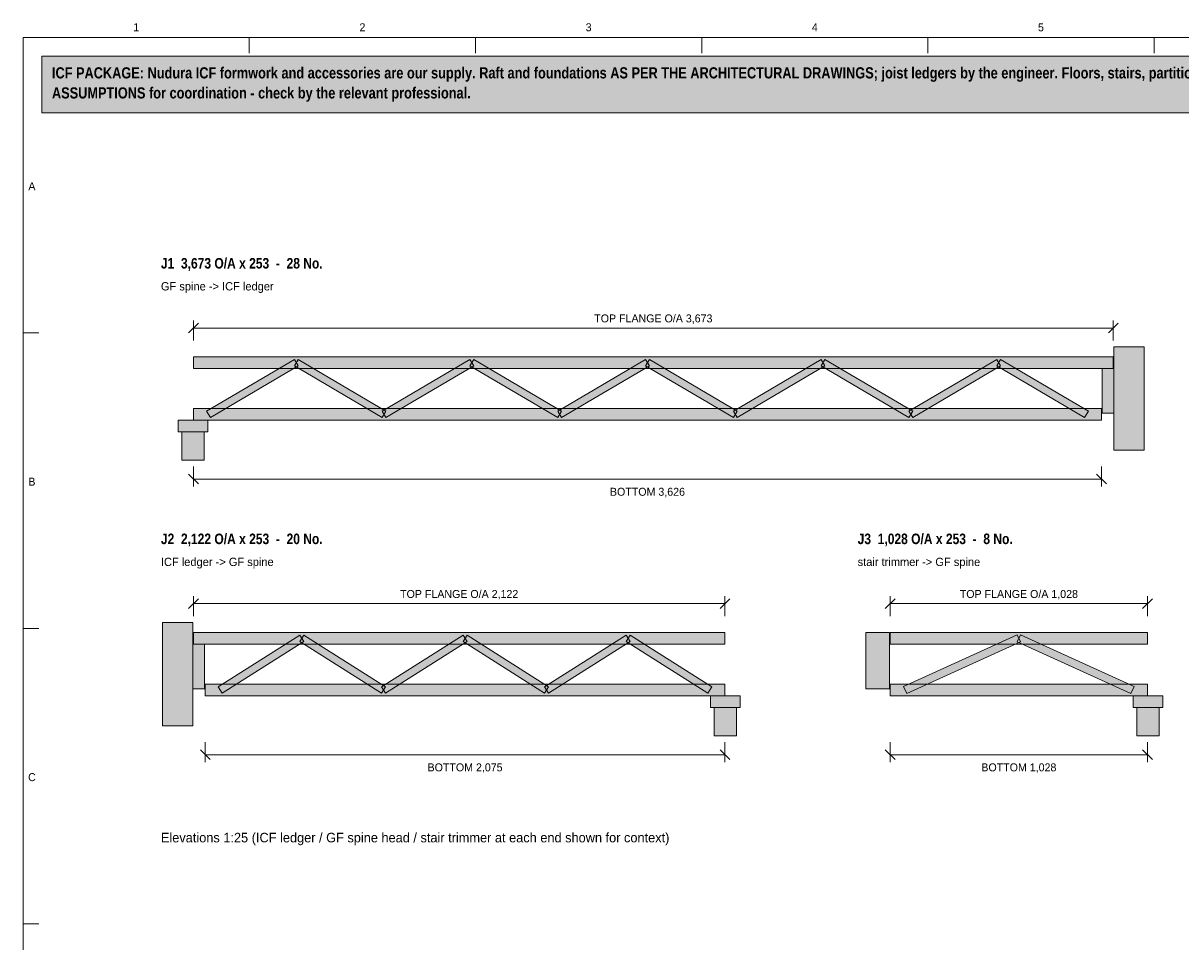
# Model space of a CAD drawing. Header units: millimetres. Extents: x 17 to 413, y 4 to 292.
# Tile 2 of 3: x 20 to 205, y 146 to 292. Entities that reach past the tile are written whole.
import ezdxf
from ezdxf.enums import TextEntityAlignment as Align

# ---------------------------------------------------------------- set-up
doc = ezdxf.new("R2010")
doc.units = ezdxf.units.MM
for name, color, linetype in [('FILL-LIGHT', 7, 'Continuous'), ('FILL-MASONRY_FILL', 7, 'Continuous'), ('FILL-TIMBER', 7, 'Continuous'), ('FILL-WHITE', 7, 'Continuous'), ('LINE-C_595966', 7, 'Continuous'), ('LINE-C_6B451A', 7, 'Continuous'), ('LINE-C_735940', 7, 'Continuous'), ('LINE-C_B27326', 7, 'Continuous'), ('LINE-GREY', 7, 'Continuous'), ('LINE-INK', 7, 'Continuous'), ('LINE-RED', 7, 'Continuous'), ('TEXT-INK', 7, 'Continuous'), ('TEXT-STEEL_GREY', 7, 'Continuous'), ('TEXT-TLS_BLUE', 7, 'Continuous')]:
    doc.layers.add(name, color=color, linetype=linetype)
doc.styles.add('OpenSansCondensed-Bold', font='OpenSansCondensed-Bold.ttf')

msp = doc.modelspace()

# ---------------------------------------------------------------- hatches: boundary and pattern name
at = {"layer": 'FILL-LIGHT', "true_color": 0xdedee0}
h = msp.add_hatch(color=254, dxfattribs=at)
h.dxf.hatch_style = 1
h.paths.add_polyline_path([(199.02, 224.1), (199.02, 240.62), (194.22, 240.62), (194.22, 224.1)])
at = {"layer": 'FILL-LIGHT', "true_color": 0xccd1db}
h = msp.add_hatch(color=254, dxfattribs=at)
h.dxf.hatch_style = 1
h.paths.add_polyline_path([(49.9, 229.32), (49.3, 230.36), (63.32, 238.6), (63.93, 237.56)])
h = msp.add_hatch(color=254, dxfattribs=at)
h.dxf.hatch_style = 1
h.paths.add_polyline_path([(77.34, 229.32), (63.32, 237.56), (63.93, 238.6), (77.95, 230.36)])
h = msp.add_hatch(color=254, dxfattribs=at)
h.dxf.hatch_style = 1
h.paths.add_polyline_path([(77.95, 229.32), (77.34, 230.36), (91.36, 238.6), (91.97, 237.56)])
h = msp.add_hatch(color=254, dxfattribs=at)
h.dxf.hatch_style = 1
h.paths.add_polyline_path([(105.39, 229.32), (91.36, 237.56), (91.97, 238.6), (105.99, 230.36)])
h = msp.add_hatch(color=254, dxfattribs=at)
h.dxf.hatch_style = 1
h.paths.add_polyline_path([(105.99, 229.32), (105.39, 230.36), (119.41, 238.6), (120.02, 237.56)])
h = msp.add_hatch(color=254, dxfattribs=at)
h.dxf.hatch_style = 1
h.paths.add_polyline_path([(133.43, 229.32), (119.41, 237.56), (120.02, 238.6), (134.04, 230.36)])
h = msp.add_hatch(color=254, dxfattribs=at)
h.dxf.hatch_style = 1
h.paths.add_polyline_path([(134.04, 229.32), (133.43, 230.36), (147.45, 238.6), (148.06, 237.56)])
h = msp.add_hatch(color=254, dxfattribs=at)
h.dxf.hatch_style = 1
h.paths.add_polyline_path([(161.48, 229.32), (147.45, 237.56), (148.06, 238.6), (162.08, 230.36)])
h = msp.add_hatch(color=254, dxfattribs=at)
h.dxf.hatch_style = 1
h.paths.add_polyline_path([(162.08, 229.32), (161.48, 230.36), (175.5, 238.6), (176.11, 237.56)])
h = msp.add_hatch(color=254, dxfattribs=at)
h.dxf.hatch_style = 1
h.paths.add_polyline_path([(189.52, 229.32), (175.5, 237.56), (176.11, 238.6), (190.13, 230.36)])
at = {"layer": 'FILL-LIGHT', "true_color": 0xdedee0}
h = msp.add_hatch(color=254, dxfattribs=at)
h.dxf.hatch_style = 1
h.paths.add_polyline_path([(47.08, 180.1), (47.08, 196.62), (42.28, 196.62), (42.28, 180.1)])
at = {"layer": 'FILL-LIGHT', "true_color": 0xccd1db}
h = msp.add_hatch(color=254, dxfattribs=at)
h.dxf.hatch_style = 1
h.paths.add_polyline_path([(51.8, 185.33), (51.16, 186.35), (64.19, 194.59), (64.83, 193.57)])
h = msp.add_hatch(color=254, dxfattribs=at)
h.dxf.hatch_style = 1
h.paths.add_polyline_path([(77.22, 185.33), (64.19, 193.57), (64.83, 194.59), (77.86, 186.35)])
h = msp.add_hatch(color=254, dxfattribs=at)
h.dxf.hatch_style = 1
h.paths.add_polyline_path([(77.86, 185.33), (77.22, 186.35), (90.26, 194.59), (90.9, 193.57)])
h = msp.add_hatch(color=254, dxfattribs=at)
h.dxf.hatch_style = 1
h.paths.add_polyline_path([(103.29, 185.33), (90.26, 193.57), (90.9, 194.59), (103.93, 186.35)])
h = msp.add_hatch(color=254, dxfattribs=at)
h.dxf.hatch_style = 1
h.paths.add_polyline_path([(103.93, 185.33), (103.29, 186.35), (116.32, 194.59), (116.96, 193.57)])
h = msp.add_hatch(color=254, dxfattribs=at)
h.dxf.hatch_style = 1
h.paths.add_polyline_path([(129.36, 185.33), (116.32, 193.57), (116.96, 194.59), (130, 186.35)])
h = msp.add_hatch(color=254, dxfattribs=at)
h.dxf.hatch_style = 1
h.paths.add_polyline_path([(161.12, 185.29), (160.63, 186.39), (178.78, 194.63), (179.28, 193.53)])
h = msp.add_hatch(color=254, dxfattribs=at)
h.dxf.hatch_style = 1
h.paths.add_polyline_path([(196.93, 185.29), (178.78, 193.53), (179.28, 194.63), (197.42, 186.39)])
at = {"layer": 'FILL-MASONRY_FILL', "true_color": 0xf7f0e0}
h = msp.add_hatch(color=7, dxfattribs=at)
h.dxf.hatch_style = 1
h.paths.add_polyline_path([(48.9, 222.5), (48.9, 227.02), (45.34, 227.02), (45.34, 222.5)])
h = msp.add_hatch(color=7, dxfattribs=at)
h.dxf.hatch_style = 1
h.paths.add_polyline_path([(133.94, 178.5), (133.94, 183.02), (130.38, 183.02), (130.38, 178.5)])
h = msp.add_hatch(color=7, dxfattribs=at)
h.dxf.hatch_style = 1
h.paths.add_polyline_path([(201.44, 178.5), (201.44, 183.02), (197.88, 183.02), (197.88, 178.5)])
at = {"layer": 'FILL-TIMBER', "true_color": 0xeddbb8}
h = msp.add_hatch(color=254, dxfattribs=at)
h.dxf.hatch_style = 1
h.paths.add_polyline_path([(47.2, 237.14), (47.2, 239.02), (194.1, 239.02), (194.1, 237.14)])
at = {"layer": 'FILL-TIMBER', "true_color": 0xedcc99}
h = msp.add_hatch(color=31, dxfattribs=at)
h.dxf.hatch_style = 1
h.paths.add_polyline_path([(194.22, 230.02), (194.22, 237.14), (192.34, 237.14), (192.34, 230.02)])
at = {"layer": 'FILL-TIMBER', "true_color": 0xeddbb8}
h = msp.add_hatch(color=254, dxfattribs=at)
h.dxf.hatch_style = 1
h.paths.add_polyline_path([(47.2, 228.9), (47.2, 230.78), (192.22, 230.78), (192.22, 228.9)])
at = {"layer": 'FILL-TIMBER', "true_color": 0xe6dbcc}
h = msp.add_hatch(color=254, dxfattribs=at)
h.dxf.hatch_style = 1
h.paths.add_polyline_path([(49.5, 227.02), (49.5, 228.9), (44.74, 228.9), (44.74, 227.02)])
at = {"layer": 'FILL-TIMBER', "true_color": 0xeddbb8}
h = msp.add_hatch(color=254, dxfattribs=at)
h.dxf.hatch_style = 1
h.paths.add_polyline_path([(47.2, 193.14), (47.2, 195.02), (132.08, 195.02), (132.08, 193.14)])
at = {"layer": 'FILL-TIMBER', "true_color": 0xedcc99}
h = msp.add_hatch(color=31, dxfattribs=at)
h.dxf.hatch_style = 1
h.paths.add_polyline_path([(158.36, 186.02), (158.36, 195.02), (154.6, 195.02), (154.6, 186.02)])
at = {"layer": 'FILL-TIMBER', "true_color": 0xeddbb8}
h = msp.add_hatch(color=254, dxfattribs=at)
h.dxf.hatch_style = 1
h.paths.add_polyline_path([(158.48, 193.14), (158.48, 195.02), (199.58, 195.02), (199.58, 193.14)])
at = {"layer": 'FILL-TIMBER', "true_color": 0xedcc99}
h = msp.add_hatch(color=31, dxfattribs=at)
h.dxf.hatch_style = 1
h.paths.add_polyline_path([(48.96, 186.02), (48.96, 193.14), (47.08, 193.14), (47.08, 186.02)])
at = {"layer": 'FILL-TIMBER', "true_color": 0xeddbb8}
h = msp.add_hatch(color=254, dxfattribs=at)
h.dxf.hatch_style = 1
h.paths.add_polyline_path([(49.08, 184.9), (49.08, 186.78), (132.08, 186.78), (132.08, 184.9)])
h = msp.add_hatch(color=254, dxfattribs=at)
h.dxf.hatch_style = 1
h.paths.add_polyline_path([(158.48, 184.9), (158.48, 186.78), (199.58, 186.78), (199.58, 184.9)])
at = {"layer": 'FILL-TIMBER', "true_color": 0xe6dbcc}
h = msp.add_hatch(color=254, dxfattribs=at)
h.dxf.hatch_style = 1
h.paths.add_polyline_path([(134.54, 183.02), (134.54, 184.9), (129.78, 184.9), (129.78, 183.02)])
h = msp.add_hatch(color=254, dxfattribs=at)
h.dxf.hatch_style = 1
h.paths.add_polyline_path([(202.04, 183.02), (202.04, 184.9), (197.28, 184.9), (197.28, 183.02)])
at = {"layer": 'FILL-WHITE', "true_color": 0xfff5f0}
h = msp.add_hatch(color=7, dxfattribs=at)
h.dxf.hatch_style = 1
h.paths.add_polyline_path([(23, 278), (307, 278), (307, 287), (23, 287)])

# ---------------------------------------------------------------- linework, layer by layer
at = {"layer": 'LINE-C_595966', "lineweight": 5}
for points in [[(49.9, 229.32), (49.3, 230.36), (63.32, 238.6), (63.93, 237.56)], [(77.34, 229.32), (63.32, 237.56), (63.93, 238.6), (77.95, 230.36)], [(77.95, 229.32), (77.34, 230.36), (91.36, 238.6), (91.97, 237.56)], [(105.39, 229.32), (91.36, 237.56), (91.97, 238.6), (105.99, 230.36)], [(105.99, 229.32), (105.39, 230.36), (119.41, 238.6), (120.02, 237.56)], [(133.43, 229.32), (119.41, 237.56), (120.02, 238.6), (134.04, 230.36)], [(134.04, 229.32), (133.43, 230.36), (147.45, 238.6), (148.06, 237.56)], [(161.48, 229.32), (147.45, 237.56), (148.06, 238.6), (162.08, 230.36)], [(162.08, 229.32), (161.48, 230.36), (175.5, 238.6), (176.11, 237.56)], [(189.52, 229.32), (175.5, 237.56), (176.11, 238.6), (190.13, 230.36)], [(51.8, 185.33), (51.16, 186.35), (64.19, 194.59), (64.83, 193.57)], [(77.22, 185.33), (64.19, 193.57), (64.83, 194.59), (77.86, 186.35)], [(77.86, 185.33), (77.22, 186.35), (90.26, 194.59), (90.9, 193.57)], [(103.29, 185.33), (90.26, 193.57), (90.9, 194.59), (103.93, 186.35)], [(103.93, 185.33), (103.29, 186.35), (116.32, 194.59), (116.96, 193.57)], [(129.36, 185.33), (116.32, 193.57), (116.96, 194.59), (130, 186.35)], [(161.12, 185.29), (160.63, 186.39), (178.78, 194.63), (179.28, 193.53)], [(196.93, 185.29), (178.78, 193.53), (179.28, 194.63), (197.42, 186.39)]]:
    msp.add_lwpolyline(points, close=True, dxfattribs=at)
at = {"layer": 'LINE-C_6B451A', "lineweight": 5}
for points in [[(47.2, 237.14), (47.2, 239.02), (194.1, 239.02), (194.1, 237.14)], [(47.2, 228.9), (47.2, 230.78), (192.22, 230.78), (192.22, 228.9)], [(47.2, 193.14), (47.2, 195.02), (132.08, 195.02), (132.08, 193.14)], [(158.48, 193.14), (158.48, 195.02), (199.58, 195.02), (199.58, 193.14)], [(49.08, 184.9), (49.08, 186.78), (132.08, 186.78), (132.08, 184.9)], [(158.48, 184.9), (158.48, 186.78), (199.58, 186.78), (199.58, 184.9)]]:
    msp.add_lwpolyline(points, close=True, dxfattribs=at)
at = {"layer": 'LINE-C_735940', "lineweight": 5}
for points in [[(49.5, 227.02), (49.5, 228.9), (44.74, 228.9), (44.74, 227.02)], [(48.9, 222.5), (48.9, 227.02), (45.34, 227.02), (45.34, 222.5)], [(134.54, 183.02), (134.54, 184.9), (129.78, 184.9), (129.78, 183.02)], [(202.04, 183.02), (202.04, 184.9), (197.28, 184.9), (197.28, 183.02)], [(133.94, 178.5), (133.94, 183.02), (130.38, 183.02), (130.38, 178.5)], [(201.44, 178.5), (201.44, 183.02), (197.88, 183.02), (197.88, 178.5)]]:
    msp.add_lwpolyline(points, close=True, dxfattribs=at)
at = {"layer": 'LINE-C_B27326', "lineweight": 5}
for points in [[(194.22, 230.02), (194.22, 237.14), (192.34, 237.14), (192.34, 230.02)], [(158.36, 186.02), (158.36, 195.02), (154.6, 195.02), (154.6, 186.02)], [(48.96, 186.02), (48.96, 193.14), (47.08, 193.14), (47.08, 186.02)]]:
    msp.add_lwpolyline(points, close=True, dxfattribs=at)
at = {"layer": 'LINE-GREY', "lineweight": 5}
for points in [[(199.02, 224.1), (199.02, 240.62), (194.22, 240.62), (194.22, 224.1)], [(47.08, 180.1), (47.08, 196.62), (42.28, 196.62), (42.28, 180.1)]]:
    msp.add_lwpolyline(points, close=True, dxfattribs=at)
at = {"layer": 'LINE-INK', "lineweight": 5}
for p, q in [((56.12, 290), (56.12, 287.5)), ((92.25, 290), (92.25, 287.5)), ((128.38, 290), (128.38, 287.5)), ((164.5, 290), (164.5, 287.5)), ((200.62, 290), (200.62, 287.5)), ((46.42, 242.84), (47.98, 244.4)), ((47.2, 241.62), (47.2, 244.82)), ((193.33, 242.84), (194.88, 244.4)), ((194.1, 241.62), (194.1, 244.82)), ((20, 242.83), (22.5, 242.83)), ((47.2, 243.62), (194.1, 243.62)), ((46.42, 220.28), (47.98, 218.72)), ((47.2, 221.5), (47.2, 218.3)), ((191.45, 220.28), (193, 218.72)), ((192.22, 221.5), (192.22, 218.3)), ((47.2, 219.5), (192.22, 219.5)), ((46.42, 198.84), (47.98, 200.4)), ((47.2, 197.62), (47.2, 200.82)), ((131.3, 198.84), (132.85, 200.4)), ((132.08, 197.62), (132.08, 200.82)), ((157.7, 198.84), (159.25, 200.4)), ((158.48, 197.62), (158.48, 200.82)), ((198.8, 198.84), (200.35, 200.4)), ((199.58, 197.62), (199.58, 200.82)), ((47.2, 199.62), (132.08, 199.62)), ((158.48, 199.62), (199.58, 199.62)), ((20, 195.67), (22.5, 195.67)), ((48.3, 176.28), (49.86, 174.72)), ((49.08, 177.5), (49.08, 174.3)), ((131.3, 176.28), (132.85, 174.72)), ((132.08, 177.5), (132.08, 174.3)), ((157.7, 176.28), (159.25, 174.72)), ((158.48, 177.5), (158.48, 174.3)), ((198.8, 176.28), (200.35, 174.72)), ((199.58, 177.5), (199.58, 174.3)), ((49.08, 175.5), (132.08, 175.5)), ((158.48, 175.5), (199.58, 175.5)), ((20, 148.5), (22.5, 148.5))]:
    msp.add_line(p, q, dxfattribs=at)
msp.add_lwpolyline([(20, 7), (413, 7), (413, 290), (20, 290)], close=True, dxfattribs=at)
at = {"layer": 'LINE-RED', "lineweight": 5}
msp.add_lwpolyline([(23, 278), (307, 278), (307, 287), (23, 287)], close=True, dxfattribs=at)

# ---------------------------------------------------------------- texts
at = {"layer": 'TEXT-INK', "style": 'OpenSansCondensed-Bold'}
for s, p in [('ICF PACKAGE: Nudura ICF formwork and accessories are our supply. Raft and foundations AS PER THE ARCHITECTURAL DRAWINGS; joist ledgers by the engineer. Floors, stairs, partitions, roof and joinery are drawn as DESIGN', (24.6, 283.47)), ('ASSUMPTIONS for coordination - check by the relevant professional.', (24.6, 280.27))]:
    msp.add_text(s, height=1.778, dxfattribs=at).set_placement(p)
at = {"layer": 'TEXT-INK'}
for s, p in [('TOP FLANGE O/A 3,673', (120.65, 244.52)), ('BOTTOM 3,626', (119.71, 216.84)), ('TOP FLANGE O/A 2,122', (89.64, 200.52)), ('TOP FLANGE O/A 1,028', (179.03, 200.52)), ('BOTTOM 2,075', (90.58, 172.84)), ('BOTTOM 1,028', (179.03, 172.84))]:
    msp.add_text(s, height=1.27, dxfattribs=at).set_placement(p, align=Align.CENTER)
at = {"layer": 'TEXT-STEEL_GREY'}
for s, p in [('1', (38.06, 291)), ('2', (74.19, 291)), ('3', (110.31, 291)), ('4', (146.44, 291)), ('5', (182.56, 291)), ('A', (21.4, 265.62)), ('B', (21.4, 218.45)), ('C', (21.4, 171.28))]:
    msp.add_text(s, height=1.27, dxfattribs=at).set_placement(p, align=Align.CENTER)
for s, height, p in [('GF spine -> ICF ledger', 1.3208, (42, 249.62)), ('ICF ledger -> GF spine', 1.3208, (42, 205.62)), ('stair trimmer -> GF spine', 1.3208, (153.28, 205.62)), ('Elevations 1:25 (ICF ledger / GF spine head / stair trimmer at each end shown for context)', 1.524, (42, 161.5))]:
    msp.add_text(s, height=height, dxfattribs=at).set_placement(p)
at = {"layer": 'TEXT-TLS_BLUE', "style": 'OpenSansCondensed-Bold'}
for s, p in [('J1  3,673 O/A x 253  -  28 No.', (42, 253.12)), ('J2  2,122 O/A x 253  -  20 No.', (42, 209.12)), ('J3  1,028 O/A x 253  -  8 No.', (153.28, 209.12))]:
    msp.add_text(s, height=1.6764, dxfattribs=at).set_placement(p)

doc.saveas('drawing.dxf')
